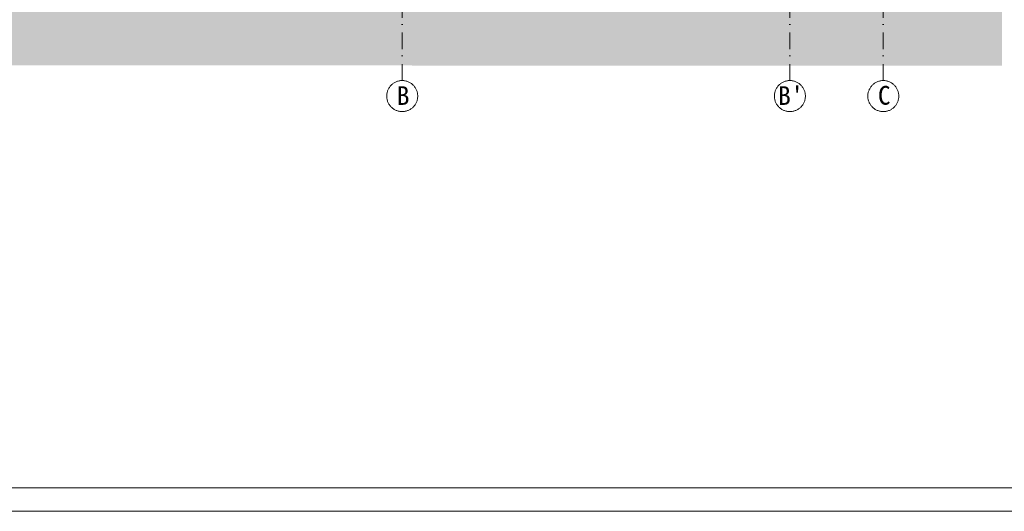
# Model space of a CAD drawing. Header units: millimetres. Extents: x -1373 to 28294, y -9636 to 187.
# Tile 14 of 133: x 1369 to 2423, y -6424 to -5898. Entities that reach past the tile are written whole.
import ezdxf

# ---------------------------------------------------------------- set-up
doc = ezdxf.new("R2010")
doc.units = ezdxf.units.MM
doc.linetypes.add('Kreski i kropki', pattern=[335.138881, 176.388884, -88.194442, 0, -70.555556])
for name, color, linetype, lineweight in [('_k_kreskowanie', 250, 'Continuous', 9), ('_k_osie', 142, 'Kreski i kropki', 13), ('_k_wymiar', 7, 'Continuous', 9)]:
    doc.layers.add(name, color=color, linetype=linetype, lineweight=lineweight)
doc.styles.add('GENERATED_STYLE_2', font='MS Gothic.ttf')

msp = doc.modelspace()

# ---------------------------------------------------------------- hatches: boundary and pattern name
at = {"layer": '_k_kreskowanie', "ltscale": 2}
h = msp.add_hatch(dxfattribs=at)
h.set_pattern_fill('EARTH', color=256, scale=3, angle=45)
h.set_pattern_definition([(45, (-2e-06, -1770.638), (-7e-15, 26.94077), [19.05, -19.05]), (45, (-5.051, -1765.587), (-7e-15, 26.94077), [19.05, -19.05]), (45, (-10.103, -1760.535), (-7e-15, 26.94077), [19.05, -19.05]), (135, (-10.103, -1757.168), (-26.94077, -7e-15), [19.05, -19.05]), (135, (-5.051, -1752.116), (-26.94077, -7e-15), [19.05, -19.05]), (135, (-2e-06, -1747.065), (-26.94077, -7e-15), [19.05, -19.05])])
h.paths.add_polyline_path([(2420.5, -5947.1), (2420.5, -5770.1), (2220.6, -5766.1), (2220.5, -5833), (2233.5, -5833), (2233.5, -5873), (2243.5, -5873), (2243.5, -5883), (1253.5, -5883), (1253.5, -5873), (1263.5, -5873), (1263.5, -5833), (1276.4, -5833), (1276.5, -5774.2), (1216.5, -5775.5), (1216.5, -5786.5), (1189.5, -5786.5), (1189.5, -5769.5), (1203.5, -5761.5), (1203.5, -5747.5), (1133.6, -5747.2), (1133.4, -5946.8)])

# ---------------------------------------------------------------- linework, layer by layer
at = {"layer": '_k_osie', "ltscale": 0.1}
for points in [[(1778.5, -5963), (1778.5, -5026.5)], [(2193.5, -5963), (2193.5, -5136.3)], [(2293.5, -5963), (2293.5, -5136.3)]]:
    msp.add_lwpolyline(points, dxfattribs=at)
at = {"layer": '_k_osie'}
for centre in [(1778.5, -5979.7), (2193.5, -5979.7), (2293.5, -5979.7)]:
    msp.add_circle(centre, 16.6, dxfattribs=at)
at = {"layer": '_k_wymiar'}
for points in [[(835.2, -4939.3), (2935.2, -4939.3), (2935.2, -6424.3), (835.2, -6424.3)], [(920.2, -4964.3), (2910.2, -4964.3), (2910.2, -6399.3), (920.2, -6399.3)]]:
    msp.add_lwpolyline(points, close=True, dxfattribs=at)

# ---------------------------------------------------------------- texts
at = {"layer": '_k_osie', "char_height": 20, "attachment_point": 8, "style": 'GENERATED_STYLE_2'}
for s, insert in [('B', (1779.5, -5989.2)), ("B'", (2194.5, -5989.2)), ('C', (2294.5, -5989.2))]:
    msp.add_mtext(s, dxfattribs=dict(at, insert=insert))

doc.saveas('drawing.dxf')
